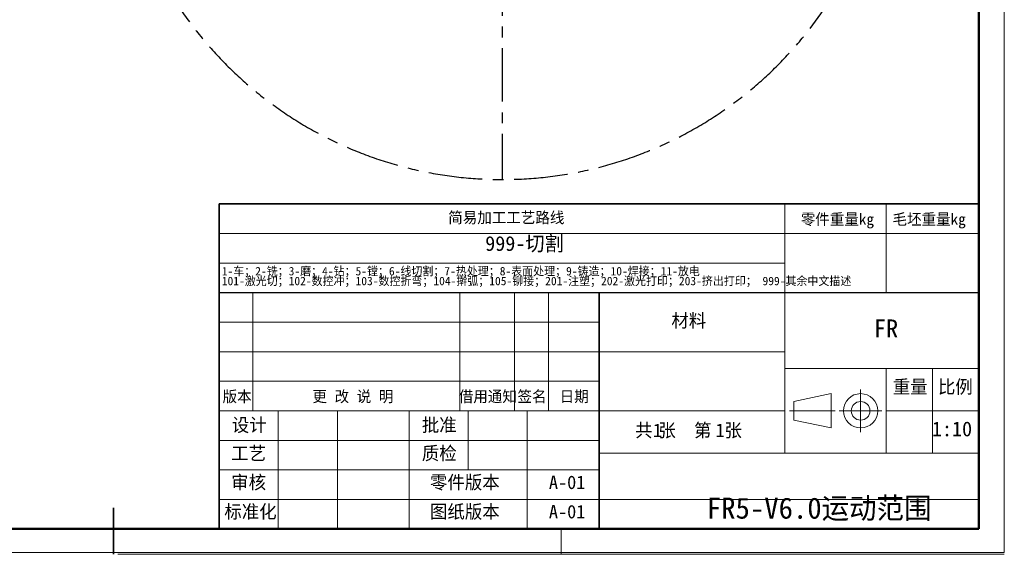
# Model space of a CAD drawing. Header units: millimetres. Extents: x 0 to 4200, y 0 to 2974.
# Tile 22 of 40: x 1867 to 4200, y 0 to 1267. Entities that reach past the tile are written whole.
import ezdxf

# ---------------------------------------------------------------- set-up
doc = ezdxf.new("R2010")
doc.units = ezdxf.units.MM
doc.header["$LTSCALE"] = 10
doc.linetypes.add('CENTERX2', pattern=[20.32, 12.7, -2.54, 2.54, -2.54])
doc.layers.get('0').update_dxf_attribs({"lineweight": 18})
for name, color, linetype, lineweight in [('中心线层', 6, 'CENTERX2', 25), ('文字层', 7, 'Continuous', 25), ('细线层', 7, 'Continuous', 25)]:
    doc.layers.add(name, color=color, linetype=linetype, lineweight=lineweight)
doc.styles.add('SLDTEXTSTYLE0', font='txt')
doc.styles.add('SLDTEXTSTYLE1', font='txt')
doc.styles.add('SLDTEXTSTYLE2', font='txt')

# ---------------------------------------------------------------- blocks, each defined once
blk = doc.blocks.new('SW_NOTE_0')
at = {"color": 0, "linetype": 'Continuous', "lineweight": 0, "attachment_point": 2}
for s, insert, char_height, width, style in [('共', (21.8, 40.9), 31.8, 83.721, 'SLDTEXTSTYLE0'), ('1', (54.2, 40.9), 31.8, 25.897, 'SLDTEXTSTYLE1'), ('张  第', (119.1, 40.9), 31.75, 260.74, 'SLDTEXTSTYLE0'), ('1', (202.4, 40.9), 31.8, 25.897, 'SLDTEXTSTYLE1'), ('张', (233.5, 40.9), 31.8, 81.237, 'SLDTEXTSTYLE0')]:
    blk.add_mtext(s, dxfattribs=dict(at, insert=insert, char_height=char_height, width=width, style=style))
blk = doc.blocks.new('SW_NOTE_1')
at = {"color": 0, "linetype": 'Continuous', "lineweight": 0, "char_height": 20, "attachment_point": 1, "style": 'SLDTEXTSTYLE2'}
for s, insert, width in [('1-车；2-铣；3-磨；4-钻；5-镗；6-线切割；7-热处理；8-表面处理；9-铸造；10-焊接；11-放电', (0, 23.3), 2450.056), ('101-激光切；102-数控冲；103-数控折弯；104-擀弧；105-铆接；201-注塑；202-激光打印；203-挤出打印； 999-其余中文描述', (0, 0), 3223.464)]:
    blk.add_mtext(s, dxfattribs=dict(at, insert=insert, width=width))
blk = doc.blocks.new('SW_CENTERMARKSYMBOL_3')
at = {"layer": '中心线层', "color": 0}
for p, q in [((0, 1), (0, 922.5)), ((-1, 0), (-922.5, 0)), ((0, 0), (-0.5, 0)), ((0, 0), (0, 0.5)), ((0, 0), (0, -0.5)), ((0, 0), (0.5, 0)), ((1, 0), (922.5, 0)), ((0, -1), (0, -922.5))]:
    blk.add_line(p, q, dxfattribs=at)

msp = doc.modelspace()

# ---------------------------------------------------------------- linework, layer by layer
at = {"color": 7, "linetype": 'Continuous', "lineweight": 18}
for p, q in [((4199.93, 2973.966), (4199.93, 3.966)), ((3679.959, 759.894), (3679.959, 829.894)), ((3919.959, 759.894), (3919.959, 829.894)), ((2339.959, 759.894), (4139.959, 759.894)), ((3679.959, 619.894), (3679.959, 759.894)), ((3919.959, 619.894), (3919.959, 759.894)), ((3679.959, 689.894), (2339.959, 689.894)), ((2419.959, 339.894), (2419.959, 619.894)), ((2909.959, 339.894), (2909.959, 619.894)), ((3039.959, 339.894), (3039.959, 619.894)), ((3119.959, 339.894), (3119.959, 619.894)), ((3679.959, 619.894), (3679.959, 239.894)), ((3239.959, 549.894), (2339.959, 549.894)), ((3239.959, 479.894), (2339.959, 479.894)), ((3239.959, 479.894), (3679.959, 479.894)), ((4139.959, 439.894), (3679.959, 439.894)), ((3919.959, 439.894), (3919.959, 239.894)), ((4029.959, 439.894), (4029.959, 239.894)), ((3239.959, 409.894), (2339.959, 409.894)), ((3701.2, 361.982), (3789.507, 380.54)), ((3789.507, 380.54), (3789.507, 299.249)), ((3701.2, 361.982), (3701.2, 317.807)), ((3679.959, 339.894), (2339.959, 339.894)), ((2479.959, 59.894), (2479.959, 339.894)), ((2619.959, 59.894), (2619.959, 339.894)), ((2789.959, 59.894), (2789.959, 339.894)), ((2929.959, 199.894), (2929.959, 339.894)), ((3069.959, 59.894), (3069.959, 339.894)), ((3919.959, 339.894), (4139.959, 339.894)), ((3701.2, 317.807), (3789.507, 299.249)), ((3239.959, 269.894), (2339.959, 269.894)), ((3679.959, 239.894), (3239.959, 239.894)), ((4139.959, 239.894), (3679.959, 239.894)), ((3239.959, 199.894), (2339.959, 199.894)), ((3239.959, 129.894), (2339.959, 129.894)), ((3149.959, 59.894), (3149.959, -0.106)), ((-0.005, 3.966), (4199.93, 3.966)), ((2099.959, -0.106), (4199.959, -0.106))]:
    msp.add_line(p, q, dxfattribs=at)
at = {"color": 7, "linetype": 'Continuous', "lineweight": 50}
for p, q in [((4139.959, 59.894), (4139.959, 2909.894)), ((239.959, 59.894), (4139.959, 59.894)), ((2339.959, 59.894), (4139.959, 59.894))]:
    msp.add_line(p, q, dxfattribs=at)
at = {"color": 7, "linetype": 'Continuous', "lineweight": 35}
for p, q in [((2339.959, 619.894), (2339.959, 829.894)), ((2339.959, 829.894), (4139.959, 829.894)), ((2339.959, 619.894), (2339.959, 59.894)), ((3239.959, 619.894), (3239.959, 59.894)), ((4139.959, 619.894), (4139.959, 59.894)), ((2089.959, 109.894), (2089.959, -0.106)), ((4139.959, 59.894), (2339.959, 59.894))]:
    msp.add_line(p, q, dxfattribs=at)
at = {"color": 7, "linetype": 'Continuous', "lineweight": 25}
msp.add_line((2339.959, 619.894), (4139.959, 619.894), dxfattribs=at)
at = {"color": 7, "linetype": 'CENTERX2', "lineweight": 18}
for p, q in [((3859.534, 289.249), (3859.534, 390.54)), ((3691.2, 339.894), (3799.507, 339.894)), ((3808.888, 339.894), (3910.179, 339.894))]:
    msp.add_line(p, q, dxfattribs=at)
at = {"color": 7, "linetype": 'Continuous', "lineweight": 18}
for radius in [40.645, 22.088]:
    msp.add_circle((3859.534, 339.894), radius, dxfattribs=at)
at = {"layer": '中心线层', "linetype": 'CENTERX2'}
msp.add_arc((3010.539, 1809.95), 922, 95, 85, dxfattribs=at)
at = {"layer": '细线层', "color": 7, "lineweight": 18}
msp.add_line((3239.959, 129.894), (4139.959, 129.894), dxfattribs=at)

# ---------------------------------------------------------------- block references
at = {"color": 7, "linetype": 'Continuous', "lineweight": 0}
for name, p in [('SW_NOTE_1', (2346.133, 657.451)), ('SW_NOTE_0', (3324.181, 268.798))]:
    msp.add_blockref(name, p, dxfattribs=at)
at = {"layer": '中心线层'}
msp.add_blockref('SW_CENTERMARKSYMBOL_3', (3010.539, 1809.95), dxfattribs=at)

# ---------------------------------------------------------------- texts
at = {"color": 7, "linetype": 'Continuous', "lineweight": 0, "attachment_point": 2}
for s, insert, char_height, width, style in [('简易加工工艺路线', (3020.25, 811.045), 26.4583, 595.68203, 'SLDTEXTSTYLE0'), ('零件重量kg', (3804.551, 807.067), 26.4583, 372.78166, 'SLDTEXTSTYLE0'), ('毛坯重量kg', (4021.913, 807.067), 26.4583, 372.78166, 'SLDTEXTSTYLE0'), ('材料', (3452.504, 569.595), 31.75, 174.89106, 'SLDTEXTSTYLE0'), ('FR', (3919.688, 556.308), 42.3333, 115.88454, 'SLDTEXTSTYLE1'), ('重量', (3976.96, 412.708), 31.75, 174.18156, 'SLDTEXTSTYLE0'), ('比例', (4083.967, 412.708), 31.75, 160.70112, 'SLDTEXTSTYLE0'), ('版本', (2382.514, 387.168), 26.4583, 144.56006, 'SLDTEXTSTYLE0'), ('更 改 说 明', (2656.77, 387.168), 26.4583, 404.11778, 'SLDTEXTSTYLE0'), ('借用通知', (2976.411, 387.168), 26.4583, 293.85009, 'SLDTEXTSTYLE0'), ('签名', (3081.062, 387.168), 26.4583, 138.64758, 'SLDTEXTSTYLE0'), ('日期', (3181.062, 387.168), 26.4583, 130.37011, 'SLDTEXTSTYLE0'), ('设计', (2411.282, 322.181), 31.75, 172.76257, 'SLDTEXTSTYLE0'), ('批准', (2861.282, 322.181), 31.75, 174.18156, 'SLDTEXTSTYLE0'), ('1:10', (4076.064, 314.485), 35, 183.79888, 'SLDTEXTSTYLE1'), ('工艺', (2409.685, 255.203), 31.75, 171.34358, 'SLDTEXTSTYLE0'), ('质检', (2861.282, 255.203), 31.75, 173.82682, 'SLDTEXTSTYLE0'), ('审核', (2409.685, 186.344), 31.75, 168.15084, 'SLDTEXTSTYLE0'), ('零件版本', (2921.854, 186.344), 31.75, 355.10335, 'SLDTEXTSTYLE0'), ('A-01', (3164.287, 186.344), 31.75, 171.69832, 'SLDTEXTSTYLE1'), ('FR5-V6.0运动范围', (3761.245, 134.326), 50, 1127.3743, 'SLDTEXTSTYLE0'), ('标准化', (2414.127, 116.837), 31.75, 264.64246, 'SLDTEXTSTYLE0'), ('图纸版本', (2921.854, 116.837), 31.75, 346.58939, 'SLDTEXTSTYLE0'), ('A-01', (3164.287, 116.837), 31.75, 171.69832, 'SLDTEXTSTYLE1')]:
    msp.add_mtext(s, dxfattribs=dict(at, insert=insert, char_height=char_height, width=width, style=style))
at = {"layer": '文字层', "color": 1, "insert": (2970.215, 753.777), "char_height": 35, "width": 388.71508, "attachment_point": 1, "style": 'SLDTEXTSTYLE0'}
msp.add_mtext('999-切割', dxfattribs=at)

doc.saveas('drawing.dxf')
